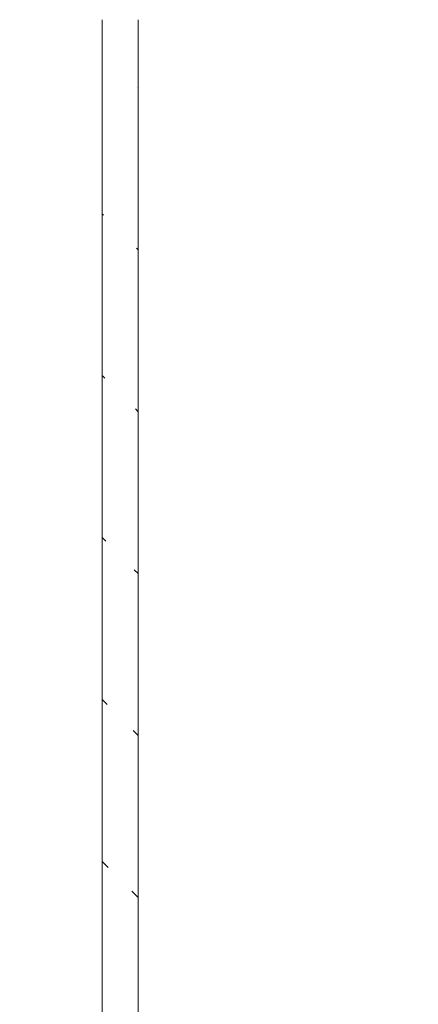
# Model space of a CAD drawing. Header units: millimetres. Extents: x -7955266 to 72030, y -46136 to 9299934.
# Tile 155 of 203: x -5113654 to -5112548, y 6627021 to 6629751. Entities that reach past the tile are written whole.
import ezdxf

# ---------------------------------------------------------------- set-up
doc = ezdxf.new("R2010")
doc.units = ezdxf.units.MM
doc.header["$LTSCALE"] = 10
doc.layers.add('IE_trasy kablowe', color=6, linetype='Continuous', lineweight=18)

msp = doc.modelspace()

# ---------------------------------------------------------------- hatches: boundary and pattern name
at = {"layer": 'IE_trasy kablowe'}
h = msp.add_hatch(dxfattribs=at)
h.set_pattern_fill('ANSI31', color=256, scale=100, angle=90, style=0)
h.set_pattern_definition([(135, (-5118239.62, 6600351.06), (-224.5064, -224.5064), [])])
edge = h.paths.add_edge_path()
edge.add_line((-5113425.6, 6615735.2), (-5113425.6, 6629751.3))
edge.add_line((-5113325.6, 6615735.2), (-5113325.6, 6629751.3))

# ---------------------------------------------------------------- linework, layer by layer
for p, q in [((-5113425.6, 6615735.2), (-5113425.6, 6629751.3)), ((-5113325.6, 6615735.2), (-5113325.6, 6629751.3))]:
    msp.add_line(p, q, dxfattribs=at)

doc.saveas('drawing.dxf')
